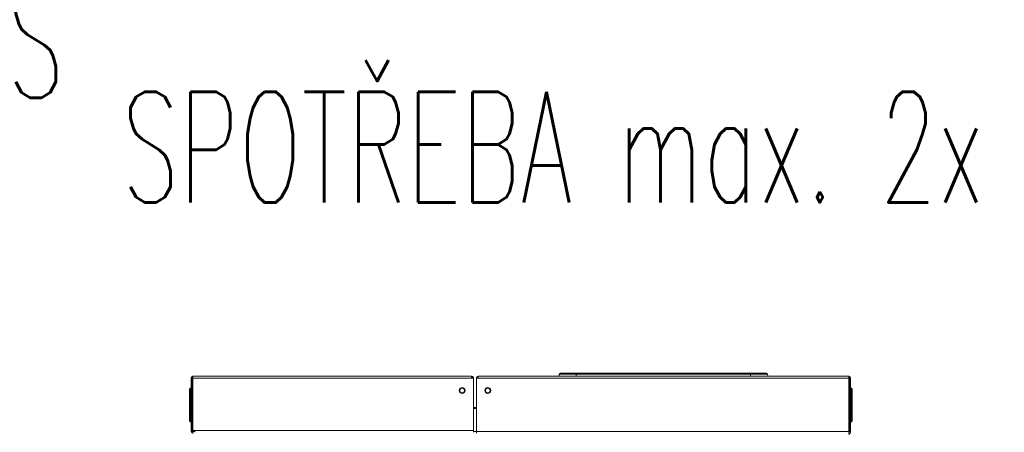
# Model space of a CAD drawing. Header units: millimetres. Extents: x -1254123 to -427507, y -785337 to -378997.
# Tile 28 of 33: x -440045 to -439156, y -471963 to -471591. Entities that reach past the tile are written whole.
import ezdxf

# ---------------------------------------------------------------- set-up
doc = ezdxf.new("R2010")
doc.units = ezdxf.units.MM
doc.header["$LTSCALE"] = 300
for name, color, linetype, lineweight in [('CERNA', 7, 'Continuous', 15), ('UT-kotle', 1, 'Continuous', 50), ('ZP-G-popis', 50, 'Continuous', 18), ('ZTI-V-popis', 151, 'Continuous', 15)]:
    doc.layers.add(name, color=color, linetype=linetype, lineweight=lineweight)
doc.styles.add('simplex6', font='simplex.shx', dxfattribs={"width": 0.6})

# ---------------------------------------------------------------- blocks, each defined once
blk = doc.blocks.new('CONDENSINOX_50')
at = {"layer": 'CERNA'}
for p, q in [((-500.97, 573.34), (-500.11, 573.34)), ((-500.97, 525.02), (-500.97, 573.34)), ((-500.11, 525.02), (-500.11, 573.34)), ((-499.51, 573.09), (-499.6, 572.23)), ((-499.6, 572.23), (-499.6, 525.86)), ((-247.9, 574.8), (-499.51, 574.8)), ((-499.51, 574.8), (-499.51, 573.94)), ((-499.51, 573.86), (-499.51, 573.09)), ((-247.9, 573.09), (-499.51, 573.09)), ((-247.9, 574.8), (-247.9, 573.09)), ((-246.19, 573.09), (-247.9, 573.09)), ((-246.19, 524.16), (-246.19, 573.09)), ((-243.61, 573.18), (-242.76, 573.13)), ((-243.61, 573.09), (-243.61, 523.31)), ((-243.61, 573.09), (-241.91, 573.09)), ((-241.91, 574.8), (-241.91, 574.33)), ((-241.91, 573.09), (-241.91, 574.33)), ((92.58, 574.8), (-241.9, 574.8)), ((92.58, 573.09), (-241.9, 573.09)), ((-168.97, 574.8), (-168.79, 576.75)), ((19.21, 576.76), (-168.79, 576.76)), ((18.36, 577.54), (-167.94, 577.54)), ((-153.55, 577.54), (-153.55, 574.81)), ((3.97, 574.8), (3.97, 577.54)), ((19.21, 576.76), (19.38, 574.81)), ((92.58, 574.8), (92.58, 573.99)), ((92.58, 573.09), (92.58, 574)), ((92.66, 523.31), (92.66, 573)), ((93.18, 524.16), (93.18, 573.34)), ((94.03, 573.34), (93.18, 573.34)), ((94.03, 573.34), (94.03, 524.16)), ((-501.82, 563.97), (-502.68, 563.12)), ((-502.68, 534.43), (-502.68, 563.12)), ((-501.82, 563.97), (-500.97, 563.97)), ((-501.82, 533.58), (-501.82, 563.97)), ((-499.6, 561.83), (-500.11, 561.83)), ((-499.68, 562.17), (-499.68, 562)), ((93.18, 561.95), (92.66, 561.95)), ((92.75, 562.13), (92.75, 562.3)), ((94.03, 564.1), (94.88, 564.1)), ((94.89, 564.1), (94.89, 533.71)), ((95.74, 563.24), (94.89, 564.1)), ((95.74, 563.24), (95.74, 534.56)), ((-243.61, 546.42), (-245.33, 546.42)), ((-245.33, 545.56), (-245.33, 546.41)), ((-243.61, 545.56), (-245.33, 545.56)), ((-501.82, 533.58), (-502.68, 534.43)), ((-501.82, 533.58), (-500.97, 533.58)), ((-500.11, 538.07), (-499.6, 538.64)), ((-500.11, 535.89), (-499.68, 535.89)), ((-499.78, 535.25), (-500.08, 535.89)), ((-499.6, 535.25), (-499.77, 535.25)), ((-499.68, 535.89), (-499.68, 538.55)), ((-499.68, 536.15), (-499.6, 536.15)), ((92.66, 538.77), (93.18, 538.2)), ((92.75, 536.27), (92.66, 536.27)), ((92.66, 535.38), (92.85, 535.38)), ((92.75, 538.67), (92.75, 536.01)), ((92.75, 536.02), (93.17, 536.02)), ((92.85, 535.38), (93.15, 536.01)), ((94.89, 533.71), (94.03, 533.71)), ((94.89, 533.71), (95.74, 534.56)), ((-500.11, 525.02), (-500.97, 525.02)), ((-499.6, 525.87), (-497.89, 525.87)), ((-499.6, 525.02), (-499.6, 525.87)), ((-499.6, 525.02), (-497.89, 525.02)), ((-499.6, 525.02), (-499.6, 524.24)), ((-497.89, 524.16), (-497.89, 525.87)), ((-246.19, 525.87), (-497.88, 525.87)), ((-243.61, 525.02), (-246.19, 525.02)), ((92.66, 525.02), (-243.61, 525.02)), ((93.18, 525.87), (94.03, 525.87))]:
    blk.add_line(p, q, dxfattribs=at)
for points in [[(-499.51, 574.8), (-500.32, 574.8), (-500.97, 574.15), (-500.97, 573.34)], [(-499.51, 573.95), (-499.84, 573.95), (-500.11, 573.68), (-500.11, 573.34)], [(-247.04, 573.09), (-247.04, 573.56), (-247.43, 573.94), (-247.91, 573.94)], [(-246.19, 573.09), (-246.19, 574.03), (-246.95, 574.81), (-247.9, 574.81)], [(-241.91, 574.8), (-242.85, 574.8), (-243.61, 574.03), (-243.61, 573.09)], [(-241.91, 573.95), (-242.37, 573.95), (-242.76, 573.57), (-242.76, 573.09)], [(-167.94, 577.54), (-168.38, 577.54), (-168.75, 577.2), (-168.79, 576.76)], [(19.21, 576.76), (19.17, 577.2), (18.8, 577.54), (18.36, 577.54)], [(94.03, 573.34), (94.03, 574.15), (93.38, 574.81), (92.57, 574.81)], [(93.18, 573.34), (93.18, 573.68), (92.9, 573.94), (92.57, 573.94)], [(92.66, 573), (92.66, 573.05), (92.63, 573.09), (92.58, 573.09)], [(-499.85, 561.83), (-499.76, 561.83), (-499.68, 561.91), (-499.68, 562)], [(-499.61, 562.79), (-499.65, 562.59), (-499.68, 562.38), (-499.68, 562.17)], [(92.75, 562.3), (92.75, 562.51), (92.73, 562.72), (92.67, 562.92)], [(92.75, 562.13), (92.75, 562.04), (92.82, 561.96), (92.92, 561.96)], [(-246.19, 547.28), (-246.19, 546.81), (-245.8, 546.42), (-245.33, 546.42)], [(-246.19, 545.79), (-245.92, 545.64), (-245.63, 545.56), (-245.33, 545.56)], [(-500.97, 525.02), (-500.97, 524.07), (-500.2, 523.32), (-499.26, 523.32)], [(-500.11, 525.02), (-500.11, 524.55), (-499.73, 524.17), (-499.26, 524.17)], [(92.32, 522.45), (93.26, 522.45), (94.03, 523.21), (94.03, 524.17)]]:
    blk.add_open_spline(points, degree=3, dxfattribs=at)
for points in [[(-253.81, 561.95), (-253.81, 560.49), (-255.01, 559.31), (-256.46, 559.31), (-257.92, 559.31), (-259.11, 560.49), (-259.11, 561.95), (-259.11, 563.42), (-257.92, 564.61), (-256.46, 564.61), (-255.01, 564.61), (-253.81, 563.42), (-253.81, 561.95)], [(-254.34, 561.95), (-254.34, 560.8), (-255.29, 559.84), (-256.46, 559.84), (-257.63, 559.84), (-258.58, 560.8), (-258.58, 561.95), (-258.58, 563.13), (-257.63, 564.08), (-256.46, 564.08), (-255.29, 564.08), (-254.34, 563.13), (-254.34, 561.95)], [(-230.69, 561.95), (-230.69, 560.49), (-231.88, 559.31), (-233.34, 559.31), (-234.8, 559.31), (-236.01, 560.49), (-236.01, 561.95), (-236.01, 563.42), (-234.8, 564.61), (-233.34, 564.61), (-231.88, 564.61), (-230.69, 563.42), (-230.69, 561.95)], [(-231.22, 561.95), (-231.22, 560.8), (-232.17, 559.84), (-233.35, 559.84), (-234.52, 559.84), (-235.46, 560.8), (-235.46, 561.95), (-235.46, 563.13), (-234.52, 564.08), (-233.35, 564.08), (-232.17, 564.08), (-231.22, 563.13), (-231.22, 561.95)]]:
    blk.add_open_spline(points, degree=3, knots=[0, 0, 0, 0, 1, 1, 1, 2, 2, 2, 3, 3, 3, 4, 4, 4, 4], dxfattribs=at)

msp = doc.modelspace()

# ---------------------------------------------------------------- texts
at = {"layer": 'ZTI-V-popis', "insert": (-440701.1, -470592.85), "char_height": 100, "width": 3335.2857, "attachment_point": 1, "line_spacing_factor": 0.96, "style": 'simplex6', "bg_fill": 3, "box_fill_scale": 1.1, "bg_fill_color": 256, "bg_fill_transparency": 13394764}
msp.add_mtext('ZÁSOBNÍKOVÉ OHŘÍVAČE TUV NAPOJENY PŘES UZAVÍRACÍ ARMATURY TAK, ABY JE BYLO MOŽNÉ V PŘÍPADĚ POTŘEBY ODPOJIT. NA VSTUPU STUDENÉ VODY BUDE MEZI UZÁVĚR A ZÁSOBNÍK OSAZEN POJIŠŤOVACÍ VENTIL. {\\LU UZÁVĚRŮ NA CIRKULACI BUDE VÝSTRAŽNÝ NÁPIS:} \\P{\\fArial|b0|i0|c238|p34;\\H1.05x;"PŘI UZAVŘENÍ OBOU UZÁVĚRŮ ODPOJIT CIRKULAČNÍ ČERPADLO" \\P}PŘÍVODNÍ POTRUBÍ PRO NAPOJENÍ TUV A SV V PROFILU DN40, VLASTNÍ NAPOJENÍ ZÁSOBNÍKU PŘES REDUKCI V PROFILU DLE VÝROBCE ref: 1") ', dxfattribs=at)

# ---------------------------------------------------------------- next in the draw order: texts
at = {"layer": 'ZP-G-popis', "insert": (-439952.15, -470641.39), "char_height": 100, "width": 3003.8541, "attachment_point": 1, "line_spacing_factor": 0.96, "style": 'simplex6', "bg_fill": 3, "box_fill_scale": 1.1, "bg_fill_color": 256, "bg_fill_transparency": 13394764}
msp.add_mtext('\\A1;{\\Fsimplex8|c238;BUDE OVĚŘEN STAV POTRUBÍ A STAV A FUNKČNOST ARMATUR PŘED NAPOJENÍM NOVÝCH KOTLŮ, S OHLEDEM NA JINÉ ROZMĚRY SE PŘEDPOKLÁDÁ ZÁSAH A ÚPRAVY NA POTRUBÍ PŘED KOTLI. VLASTNÍ PŘIPOJOVACÍ POTRUBÍ A UZÁVĚR PŘED KOTLEM BUDOU V PROFILU \\H0.7x;\\S1#2;\\H1.42857x;" (DLE TYPU KOTLE). ZPŮSOB A MÍSTO NAPOJENÍ UPŘESNĚNY NA STAVBĚ DLE OSAZENÍ KOTLE. BUDE OSAZEN 2x KOTEL DO 50kW. SPOTŘEBA max. 2x 5,5m\\H0.7x;\\S3^ ;\\H1.42857x;/h}', dxfattribs=at)

# ---------------------------------------------------------------- next in the draw order: block references
at = {"layer": 'UT-kotle', "ltscale": 10}
msp.add_blockref('CONDENSINOX_50', (-439388.7, -472487.18, 0.5), dxfattribs=at)

doc.saveas('drawing.dxf')
